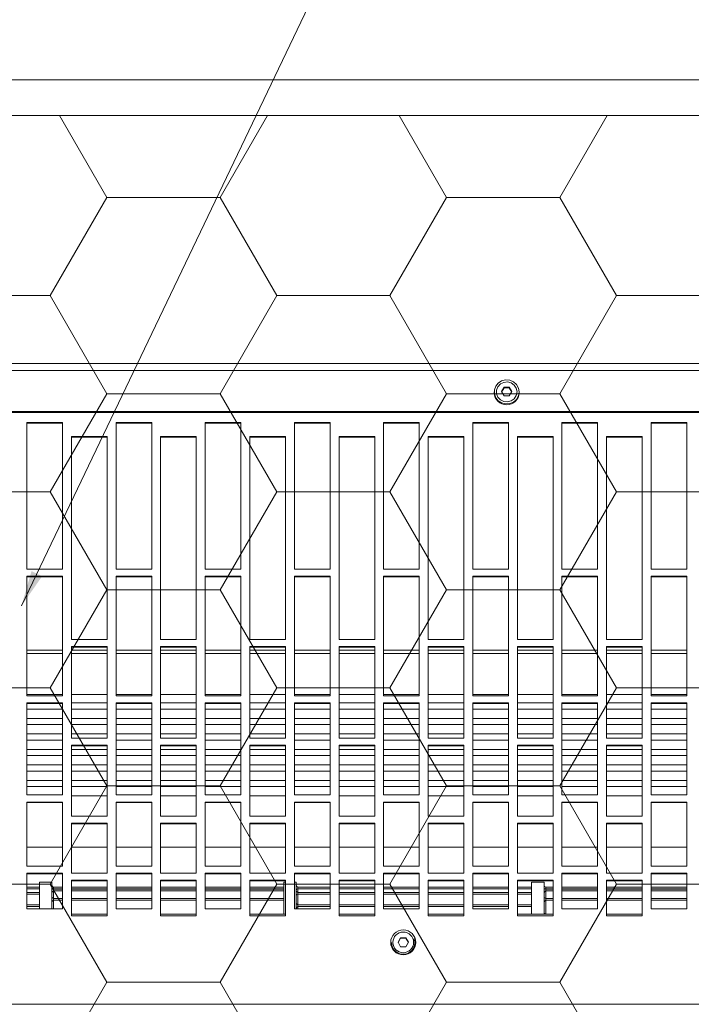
# Model space of a CAD drawing. Header units: millimetres. Extents: x 7483 to 13091, y 8111 to 13871.
# Tile 239 of 256: x 10569 to 10587, y 9269 to 9297. Entities that reach past the tile are written whole.
import ezdxf
from ezdxf import colors
from ezdxf.entities.mleader import LeaderData, LeaderLine
from ezdxf.math import Vec2, Vec3

# ---------------------------------------------------------------- set-up
doc = ezdxf.new("R2010")
doc.units = ezdxf.units.MM
doc.layers.add('_A_WYCIERACZKA', color=7, linetype='Continuous', lineweight=5, true_color=0xa5a5a5)
doc.layers.add('wymiary', color=7, linetype='Continuous', lineweight=5, true_color=0xb2b2b2)
doc.layers.add('_A_ŚLUSARKA WYPEŁNIENIE', color=7, linetype='Continuous', true_color=0x4c4a44)
doc.layers.add('IS-went-opis', color=188, linetype='Continuous', lineweight=20)
doc.styles.add('IS', font='simplex.shx', dxfattribs={"width": 0.7})

# ---------------------------------------------------------------- blocks, each defined once
blk = doc.blocks.new('fgdgdgdfg')
at = {"layer": '_A_ŚLUSARKA WYPEŁNIENIE', "lineweight": 9}
h = blk.add_hatch(dxfattribs=at)
h.set_pattern_fill('HONEY', color=0, angle=180)
h.set_pattern_definition([(180, (56132.2607, -3400.6895), (-4.7625, 2.74963064), [3.175, -6.35]), (60, (56132.2607, -3400.6895), (4.76249999, 2.74963066), [3.175, -6.35]), (120, (56132.2607, -3400.6895), (-1e-08, 5.49926131), [-6.35, 3.175])])
h.paths.add_polyline_path([(5818.229, 11642.933), (5818.229, 11484.933), (6001.229, 11484.933), (6001.229, 11642.933)])
at = {"layer": '_A_ŚLUSARKA WYPEŁNIENIE', "color": 0, "lineweight": 9}
for p, q in [((6002.229, 11643.933), (5817.229, 11643.933)), ((6001.229, 11642.933), (5818.229, 11642.933))]:
    blk.add_line(p, q, dxfattribs=at)
blk = doc.blocks.new('A$C68926FC6')
at = {"color": 7, "linetype": 'Continuous'}
for p, q in [((775.99, -189.28), (-756.01, -189.28)), ((-494.51, -206.59), (-494.51, -206.61)), ((-491.73, -205.39), (-492.45, -206.64)), ((-492.45, -206.59), (-491.73, -207.84)), ((-492.45, -206.64), (-491.73, -207.88)), ((-489.56, -206.64), (-490.28, -205.39)), ((-490.28, -207.84), (-489.56, -206.59)), ((-490.28, -207.88), (-489.56, -206.64)), ((-487.51, -206.61), (-487.51, -206.59)), ((-491.73, -207.88), (-491.73, -207.84)), ((-491.73, -207.84), (-490.28, -207.84)), ((-490.28, -207.88), (-490.28, -207.84)), ((-548.01, -214.02), (-558.01, -214.02)), ((-558.01, -214.02), (-558.01, -224.03)), ((-548.01, -214.5), (-558.01, -214.5)), ((-548.01, -224.03), (-548.01, -214.02)), ((-523.01, -214.02), (-533.01, -214.02)), ((-533.01, -214.02), (-533.01, -224.03)), ((-523.01, -214.5), (-533.01, -214.5)), ((-530.51, -223.5), (-530.51, -214.5)), ((-527.01, -223.5), (-527.01, -214.5)), ((-523.01, -224.03), (-523.01, -214.02)), ((-498.01, -214.02), (-508.01, -214.02)), ((-508.01, -214.02), (-508.01, -224.03)), ((-498.01, -214.5), (-508.01, -214.5)), ((-498.01, -224.03), (-498.01, -214.02)), ((-473.01, -214.02), (-483.01, -214.02)), ((-483.01, -214.02), (-483.01, -224.03)), ((-473.01, -214.5), (-483.01, -214.5)), ((-473.01, -224.03), (-473.01, -214.02)), ((-448.01, -214.02), (-458.01, -214.02)), ((-458.01, -214.02), (-458.01, -224.03)), ((-448.01, -214.5), (-458.01, -214.5)), ((-457.51, -223.5), (-457.51, -214.45)), ((-448.01, -224.03), (-448.01, -214.02)), ((-423.01, -214.02), (-433.01, -214.02)), ((-433.01, -214.02), (-433.01, -224.03)), ((-423.01, -214.5), (-433.01, -214.5)), ((-423.01, -224.03), (-423.01, -214.02)), ((-398.01, -214.02), (-408.01, -214.02)), ((-408.01, -214.02), (-408.01, -224.03)), ((-398.01, -214.5), (-408.01, -214.5)), ((-398.01, -224.03), (-398.01, -214.02)), ((-570.51, -216.03), (-570.51, -226.03)), ((-560.51, -216.03), (-570.51, -216.03)), ((-560.51, -226.03), (-560.51, -216.03)), ((-545.51, -216.03), (-545.51, -226.03)), ((-535.51, -216.03), (-545.51, -216.03)), ((-535.51, -226.03), (-535.51, -216.03)), ((-527.01, -217.17), (-523.01, -217.17)), ((-520.51, -216.03), (-520.51, -226.03)), ((-510.51, -216.03), (-520.51, -216.03)), ((-520.51, -217.17), (-510.51, -217.17)), ((-510.51, -226.03), (-510.51, -216.03)), ((-508.01, -217.17), (-498.01, -217.17)), ((-495.51, -216.03), (-495.51, -226.03)), ((-485.51, -216.03), (-495.51, -216.03)), ((-495.51, -217.17), (-485.51, -217.17)), ((-485.51, -226.03), (-485.51, -216.03)), ((-483.01, -217.17), (-473.01, -217.17)), ((-470.51, -216.03), (-470.51, -226.03)), ((-460.51, -216.03), (-470.51, -216.03)), ((-470.51, -217.17), (-461.51, -217.17)), ((-461.01, -223.5), (-461.01, -216.03)), ((-460.51, -226.03), (-460.51, -216.03)), ((-445.51, -216.03), (-445.51, -226.03)), ((-435.51, -216.03), (-445.51, -216.03)), ((-435.51, -226.03), (-435.51, -216.03)), ((-420.51, -216.03), (-420.51, -226.03)), ((-410.51, -216.03), (-420.51, -216.03)), ((-410.51, -226.03), (-410.51, -216.03)), ((-395.51, -216.03), (-395.51, -226.03)), ((-385.51, -216.03), (-395.51, -216.03)), ((-392.51, -223.5), (-392.51, -216.03)), ((-389.01, -223.5), (-389.01, -216.03)), ((-389.01, -217.17), (-385.51, -217.17)), ((-385.51, -226.03), (-385.51, -216.03)), ((-570.51, -218.94), (-560.51, -218.94)), ((-558.01, -218.94), (-548.01, -218.94)), ((-545.51, -218.94), (-535.51, -218.94)), ((-533.01, -218.94), (-531.01, -218.94)), ((-527.01, -220.62), (-523.01, -220.62)), ((-520.51, -220.62), (-510.51, -220.62)), ((-508.01, -220.62), (-498.01, -220.62)), ((-495.51, -220.62), (-485.51, -220.62)), ((-483.01, -220.62), (-473.01, -220.62)), ((-470.51, -220.62), (-461.51, -220.62)), ((-457.51, -218.94), (-448.01, -218.94)), ((-445.51, -218.94), (-435.51, -218.94)), ((-433.01, -218.94), (-423.01, -218.94)), ((-420.51, -218.94), (-410.51, -218.94)), ((-408.01, -218.94), (-398.01, -218.94)), ((-395.51, -218.94), (-393.01, -218.94)), ((-389.01, -220.62), (-385.51, -220.62)), ((-570.51, -221.52), (-560.51, -221.52)), ((-570.51, -222.11), (-560.51, -222.11)), ((-558.01, -221.52), (-548.01, -221.52)), ((-558.01, -222.11), (-548.01, -222.11)), ((-545.51, -221.52), (-535.51, -221.52)), ((-545.51, -222.11), (-535.51, -222.11)), ((-533.01, -221.52), (-531.01, -221.52)), ((-533.01, -222.11), (-531.01, -222.11)), ((-530.51, -223.5), (-527.01, -223.5)), ((-527.01, -222.1), (-523.01, -222.1)), ((-520.51, -222.1), (-510.51, -222.1)), ((-508.01, -222.1), (-498.01, -222.1)), ((-495.51, -222.1), (-485.51, -222.1)), ((-483.01, -222.1), (-473.01, -222.1)), ((-470.51, -222.1), (-461.51, -222.1)), ((-461.01, -223.5), (-460.51, -223.5)), ((-458.01, -223.5), (-457.51, -223.5)), ((-457.51, -221.52), (-448.01, -221.52)), ((-457.51, -222.11), (-448.01, -222.11)), ((-445.51, -221.52), (-435.51, -221.52)), ((-445.51, -222.11), (-435.51, -222.11)), ((-433.01, -221.52), (-423.01, -221.52)), ((-433.01, -222.11), (-423.01, -222.11)), ((-420.51, -221.52), (-410.51, -221.52)), ((-420.51, -222.11), (-410.51, -222.11)), ((-408.01, -221.52), (-398.01, -221.52)), ((-408.01, -222.11), (-398.01, -222.11)), ((-395.51, -221.52), (-393.01, -221.52)), ((-395.51, -222.11), (-393.01, -222.11)), ((-392.51, -223.5), (-389.01, -223.5)), ((-389.01, -222.1), (-385.51, -222.1)), ((-570.51, -225.88), (-560.51, -225.88)), ((-570.51, -226.03), (-560.51, -226.03)), ((-558.01, -223.88), (-548.01, -223.88)), ((-558.01, -224.03), (-548.01, -224.03)), ((-548.01, -226.03), (-558.01, -226.03)), ((-558.01, -226.03), (-558.01, -240)), ((-548.01, -240), (-548.01, -226.03)), ((-545.51, -225.88), (-535.51, -225.88)), ((-545.51, -226.03), (-535.51, -226.03)), ((-533.01, -223.88), (-523.01, -223.88)), ((-533.01, -224.03), (-523.01, -224.03)), ((-523.01, -226.03), (-533.01, -226.03)), ((-533.01, -226.03), (-533.01, -240)), ((-523.01, -240), (-523.01, -226.03)), ((-520.51, -225.88), (-510.51, -225.88)), ((-520.51, -226.03), (-510.51, -226.03)), ((-508.01, -223.88), (-498.01, -223.88)), ((-508.01, -224.03), (-498.01, -224.03)), ((-498.01, -226.03), (-508.01, -226.03)), ((-508.01, -226.03), (-508.01, -240)), ((-498.01, -240), (-498.01, -226.03)), ((-495.51, -225.88), (-485.51, -225.88)), ((-495.51, -226.03), (-485.51, -226.03)), ((-483.01, -223.88), (-473.01, -223.88)), ((-483.01, -224.03), (-473.01, -224.03)), ((-473.01, -226.03), (-483.01, -226.03)), ((-483.01, -226.03), (-483.01, -240)), ((-473.01, -240), (-473.01, -226.03)), ((-470.51, -225.88), (-460.51, -225.88)), ((-470.51, -226.03), (-460.51, -226.03)), ((-458.01, -223.88), (-448.01, -223.88)), ((-458.01, -224.03), (-448.01, -224.03)), ((-448.01, -226.03), (-458.01, -226.03)), ((-458.01, -226.03), (-458.01, -240)), ((-448.01, -240), (-448.01, -226.03)), ((-445.51, -225.88), (-435.51, -225.88)), ((-445.51, -226.03), (-435.51, -226.03)), ((-433.01, -223.88), (-423.01, -223.88)), ((-433.01, -224.03), (-423.01, -224.03)), ((-423.01, -226.03), (-433.01, -226.03)), ((-433.01, -226.03), (-433.01, -240)), ((-423.01, -240), (-423.01, -226.03)), ((-420.51, -225.88), (-410.51, -225.88)), ((-420.51, -226.03), (-410.51, -226.03)), ((-408.01, -223.88), (-398.01, -223.88)), ((-408.01, -224.03), (-398.01, -224.03)), ((-398.01, -226.03), (-408.01, -226.03)), ((-408.01, -226.03), (-408.01, -240)), ((-398.01, -240), (-398.01, -226.03)), ((-395.51, -225.88), (-385.51, -225.88)), ((-395.51, -226.03), (-385.51, -226.03)), ((-570.51, -228.03), (-570.51, -245.97)), ((-560.51, -228.03), (-570.51, -228.03)), ((-560.51, -245.97), (-560.51, -228.03)), ((-545.51, -228.03), (-545.51, -245.97)), ((-535.51, -228.03), (-545.51, -228.03)), ((-535.51, -245.97), (-535.51, -228.03)), ((-520.51, -228.03), (-520.51, -245.97)), ((-510.51, -228.03), (-520.51, -228.03)), ((-510.51, -245.97), (-510.51, -228.03)), ((-495.51, -228.03), (-495.51, -245.97)), ((-485.51, -228.03), (-495.51, -228.03)), ((-485.51, -245.97), (-485.51, -228.03)), ((-470.51, -228.03), (-470.51, -245.97)), ((-460.51, -228.03), (-470.51, -228.03)), ((-460.51, -245.97), (-460.51, -228.03)), ((-445.51, -228.03), (-445.51, -245.97)), ((-435.51, -228.03), (-445.51, -228.03)), ((-435.51, -245.97), (-435.51, -228.03)), ((-420.51, -228.03), (-420.51, -245.97)), ((-410.51, -228.03), (-420.51, -228.03)), ((-410.51, -245.97), (-410.51, -228.03)), ((-395.51, -228.03), (-395.51, -245.97)), ((-385.51, -228.03), (-395.51, -228.03)), ((-385.51, -245.97), (-385.51, -228.03)), ((-560.51, -233.31), (-570.51, -233.31)), ((-548.01, -233.31), (-558.01, -233.31)), ((-535.51, -233.31), (-545.51, -233.31)), ((-523.01, -233.31), (-533.01, -233.31)), ((-510.51, -233.31), (-520.51, -233.31)), ((-498.01, -233.31), (-508.01, -233.31)), ((-485.51, -233.31), (-495.51, -233.31)), ((-473.01, -233.31), (-483.01, -233.31)), ((-460.51, -233.31), (-470.51, -233.31)), ((-448.01, -233.31), (-458.01, -233.31)), ((-435.51, -233.31), (-445.51, -233.31)), ((-423.01, -233.31), (-433.01, -233.31)), ((-410.51, -233.31), (-420.51, -233.31)), ((-398.01, -233.31), (-408.01, -233.31)), ((-385.51, -233.31), (-395.51, -233.31)), ((-558.01, -239.85), (-548.01, -239.85)), ((-558.01, -240), (-548.01, -240)), ((-533.01, -239.85), (-523.01, -239.85)), ((-533.01, -240), (-523.01, -240)), ((-508.01, -239.85), (-498.01, -239.85)), ((-508.01, -240), (-498.01, -240)), ((-483.01, -239.85), (-473.01, -239.85)), ((-483.01, -240), (-473.01, -240)), ((-458.01, -239.85), (-448.01, -239.85)), ((-458.01, -240), (-448.01, -240)), ((-433.01, -239.85), (-423.01, -239.85)), ((-433.01, -240), (-423.01, -240)), ((-408.01, -239.85), (-398.01, -239.85)), ((-408.01, -240), (-398.01, -240)), ((-548.01, -241.99), (-558.01, -241.99)), ((-558.01, -241.99), (-558.01, -261.87)), ((-548.01, -261.87), (-548.01, -241.99)), ((-523.01, -241.99), (-533.01, -241.99)), ((-533.01, -241.99), (-533.01, -261.87)), ((-523.01, -261.87), (-523.01, -241.99)), ((-498.01, -241.99), (-508.01, -241.99)), ((-508.01, -241.99), (-508.01, -261.87)), ((-498.01, -261.87), (-498.01, -241.99)), ((-473.01, -241.99), (-483.01, -241.99)), ((-483.01, -241.99), (-483.01, -261.87)), ((-473.01, -261.87), (-473.01, -241.99)), ((-448.01, -241.99), (-458.01, -241.99)), ((-458.01, -241.99), (-458.01, -261.87)), ((-448.01, -261.87), (-448.01, -241.99)), ((-423.01, -241.99), (-433.01, -241.99)), ((-433.01, -241.99), (-433.01, -261.87)), ((-423.01, -261.87), (-423.01, -241.99)), ((-398.01, -241.99), (-408.01, -241.99)), ((-408.01, -241.99), (-408.01, -261.87)), ((-398.01, -261.87), (-398.01, -241.99)), ((-570.51, -245.82), (-560.51, -245.82)), ((-570.51, -245.97), (-560.51, -245.97)), ((-570.51, -247.96), (-570.51, -273.77)), ((-560.51, -247.96), (-570.51, -247.96)), ((-560.51, -273.77), (-560.51, -247.96)), ((-548.01, -247.67), (-558.01, -247.67)), ((-545.51, -245.82), (-535.51, -245.82)), ((-545.51, -245.97), (-535.51, -245.97)), ((-545.51, -247.96), (-545.51, -273.77)), ((-535.51, -247.96), (-545.51, -247.96)), ((-535.51, -273.77), (-535.51, -247.96)), ((-523.01, -247.67), (-533.01, -247.67)), ((-520.51, -245.82), (-510.51, -245.82)), ((-520.51, -245.97), (-510.51, -245.97)), ((-520.51, -247.96), (-520.51, -273.77)), ((-510.51, -247.96), (-520.51, -247.96)), ((-510.51, -273.77), (-510.51, -247.96)), ((-498.01, -247.67), (-508.01, -247.67)), ((-495.51, -245.82), (-485.51, -245.82)), ((-495.51, -245.97), (-485.51, -245.97)), ((-495.51, -247.96), (-495.51, -273.77)), ((-485.51, -247.96), (-495.51, -247.96)), ((-485.51, -273.77), (-485.51, -247.96)), ((-473.01, -247.67), (-483.01, -247.67)), ((-470.51, -245.82), (-460.51, -245.82)), ((-470.51, -245.97), (-460.51, -245.97)), ((-470.51, -247.96), (-470.51, -273.77)), ((-460.51, -247.96), (-470.51, -247.96)), ((-460.51, -273.77), (-460.51, -247.96)), ((-448.01, -247.67), (-458.01, -247.67)), ((-445.51, -245.82), (-435.51, -245.82)), ((-445.51, -245.97), (-435.51, -245.97)), ((-445.51, -247.96), (-445.51, -273.77)), ((-435.51, -247.96), (-445.51, -247.96)), ((-435.51, -273.77), (-435.51, -247.96)), ((-423.01, -247.67), (-433.01, -247.67)), ((-420.51, -245.82), (-410.51, -245.82)), ((-420.51, -245.97), (-410.51, -245.97)), ((-420.51, -247.96), (-420.51, -273.77)), ((-410.51, -247.96), (-420.51, -247.96)), ((-410.51, -273.77), (-410.51, -247.96)), ((-398.01, -247.67), (-408.01, -247.67)), ((-395.51, -245.82), (-385.51, -245.82)), ((-395.51, -245.97), (-385.51, -245.97)), ((-395.51, -247.96), (-395.51, -273.77)), ((-385.51, -247.96), (-395.51, -247.96)), ((-385.51, -273.77), (-385.51, -247.96)), ((-560.51, -250.28), (-570.51, -250.28)), ((-548.01, -250.28), (-558.01, -250.28)), ((-535.51, -250.28), (-545.51, -250.28)), ((-523.01, -250.28), (-533.01, -250.28)), ((-510.51, -250.28), (-520.51, -250.28)), ((-498.01, -250.28), (-508.01, -250.28)), ((-485.51, -250.28), (-495.51, -250.28)), ((-473.01, -250.28), (-483.01, -250.28)), ((-460.51, -250.28), (-470.51, -250.28)), ((-448.01, -250.28), (-458.01, -250.28)), ((-435.51, -250.28), (-445.51, -250.28)), ((-423.01, -250.28), (-433.01, -250.28)), ((-410.51, -250.28), (-420.51, -250.28)), ((-398.01, -250.28), (-408.01, -250.28)), ((-385.51, -250.28), (-395.51, -250.28)), ((-570.51, -252.02), (-560.51, -252.02)), ((-558.01, -252.02), (-548.01, -252.02)), ((-545.51, -252.02), (-535.51, -252.02)), ((-533.01, -252.02), (-523.01, -252.02)), ((-520.51, -252.02), (-510.51, -252.02)), ((-508.01, -252.02), (-498.01, -252.02)), ((-495.51, -252.02), (-485.51, -252.02)), ((-483.01, -252.02), (-473.01, -252.02)), ((-470.51, -252.02), (-460.51, -252.02)), ((-458.01, -252.02), (-448.01, -252.02)), ((-445.51, -252.02), (-435.51, -252.02)), ((-433.01, -252.02), (-423.01, -252.02)), ((-420.51, -252.02), (-410.51, -252.02)), ((-408.01, -252.02), (-398.01, -252.02)), ((-395.51, -252.02), (-385.51, -252.02)), ((-560.51, -254.63), (-570.51, -254.63)), ((-570.51, -256.37), (-560.51, -256.37)), ((-548.01, -254.63), (-558.01, -254.63)), ((-558.01, -256.37), (-548.01, -256.37)), ((-535.51, -254.63), (-545.51, -254.63)), ((-545.51, -256.37), (-535.51, -256.37)), ((-523.01, -254.63), (-533.01, -254.63)), ((-533.01, -256.37), (-523.01, -256.37)), ((-510.51, -254.63), (-520.51, -254.63)), ((-520.51, -256.37), (-510.51, -256.37)), ((-498.01, -254.63), (-508.01, -254.63)), ((-508.01, -256.37), (-498.01, -256.37)), ((-485.51, -254.63), (-495.51, -254.63)), ((-495.51, -256.37), (-485.51, -256.37)), ((-473.01, -254.63), (-483.01, -254.63)), ((-483.01, -256.37), (-473.01, -256.37)), ((-460.51, -254.63), (-470.51, -254.63)), ((-470.51, -256.37), (-460.51, -256.37)), ((-448.01, -254.63), (-458.01, -254.63)), ((-458.01, -256.37), (-448.01, -256.37)), ((-435.51, -254.63), (-445.51, -254.63)), ((-445.51, -256.37), (-435.51, -256.37)), ((-423.01, -254.63), (-433.01, -254.63)), ((-433.01, -256.37), (-423.01, -256.37)), ((-410.51, -254.63), (-420.51, -254.63)), ((-420.51, -256.37), (-410.51, -256.37)), ((-398.01, -254.63), (-408.01, -254.63)), ((-408.01, -256.37), (-398.01, -256.37)), ((-385.51, -254.63), (-395.51, -254.63)), ((-395.51, -256.37), (-385.51, -256.37)), ((-560.51, -258.99), (-570.51, -258.99)), ((-548.01, -258.99), (-558.01, -258.99)), ((-535.51, -258.99), (-545.51, -258.99)), ((-523.01, -258.99), (-533.01, -258.99)), ((-510.51, -258.99), (-520.51, -258.99)), ((-498.01, -258.99), (-508.01, -258.99)), ((-485.51, -258.99), (-495.51, -258.99)), ((-473.01, -258.99), (-483.01, -258.99)), ((-460.51, -258.99), (-470.51, -258.99)), ((-448.01, -258.99), (-458.01, -258.99)), ((-435.51, -258.99), (-445.51, -258.99)), ((-423.01, -258.99), (-433.01, -258.99)), ((-410.51, -258.99), (-420.51, -258.99)), ((-398.01, -258.99), (-408.01, -258.99)), ((-385.51, -258.99), (-395.51, -258.99)), ((-570.51, -260.73), (-560.51, -260.73)), ((-558.01, -260.73), (-548.01, -260.73)), ((-558.01, -261.73), (-548.01, -261.73)), ((-558.01, -261.87), (-548.01, -261.87)), ((-545.51, -260.73), (-535.51, -260.73)), ((-533.01, -260.73), (-523.01, -260.73)), ((-533.01, -261.73), (-523.01, -261.73)), ((-533.01, -261.87), (-523.01, -261.87)), ((-520.51, -260.73), (-510.51, -260.73)), ((-508.01, -260.73), (-498.01, -260.73)), ((-508.01, -261.73), (-498.01, -261.73)), ((-508.01, -261.87), (-498.01, -261.87)), ((-495.51, -260.73), (-485.51, -260.73)), ((-483.01, -260.73), (-473.01, -260.73)), ((-483.01, -261.73), (-473.01, -261.73)), ((-483.01, -261.87), (-473.01, -261.87)), ((-470.51, -260.73), (-460.51, -260.73)), ((-458.01, -260.73), (-448.01, -260.73)), ((-458.01, -261.73), (-448.01, -261.73)), ((-458.01, -261.87), (-448.01, -261.87)), ((-445.51, -260.73), (-435.51, -260.73)), ((-433.01, -260.73), (-423.01, -260.73)), ((-433.01, -261.73), (-423.01, -261.73)), ((-433.01, -261.87), (-423.01, -261.87)), ((-420.51, -260.73), (-410.51, -260.73)), ((-408.01, -260.73), (-398.01, -260.73)), ((-408.01, -261.73), (-398.01, -261.73)), ((-408.01, -261.87), (-398.01, -261.87)), ((-395.51, -260.73), (-385.51, -260.73)), ((-560.51, -263.34), (-570.51, -263.34)), ((-548.01, -263.86), (-558.01, -263.86)), ((-558.01, -263.86), (-558.01, -289.58)), ((-548.01, -289.58), (-548.01, -263.86)), ((-535.51, -263.34), (-545.51, -263.34)), ((-523.01, -263.86), (-533.01, -263.86)), ((-533.01, -263.86), (-533.01, -289.58)), ((-523.01, -289.58), (-523.01, -263.86)), ((-510.51, -263.34), (-520.51, -263.34)), ((-498.01, -263.86), (-508.01, -263.86)), ((-508.01, -263.86), (-508.01, -289.58)), ((-498.01, -289.58), (-498.01, -263.86)), ((-485.51, -263.34), (-495.51, -263.34)), ((-473.01, -263.86), (-483.01, -263.86)), ((-483.01, -263.86), (-483.01, -289.58)), ((-473.01, -289.58), (-473.01, -263.86)), ((-460.51, -263.34), (-470.51, -263.34)), ((-448.01, -263.86), (-458.01, -263.86)), ((-458.01, -263.86), (-458.01, -289.58)), ((-448.01, -289.58), (-448.01, -263.86)), ((-435.51, -263.34), (-445.51, -263.34)), ((-423.01, -263.86), (-433.01, -263.86)), ((-433.01, -263.86), (-433.01, -289.58)), ((-423.01, -289.58), (-423.01, -263.86)), ((-410.51, -263.34), (-420.51, -263.34)), ((-398.01, -263.86), (-408.01, -263.86)), ((-408.01, -263.86), (-408.01, -289.58)), ((-398.01, -289.58), (-398.01, -263.86)), ((-385.51, -263.34), (-395.51, -263.34)), ((-570.51, -265.08), (-560.51, -265.08)), ((-560.51, -267.69), (-570.51, -267.69)), ((-558.01, -265.08), (-548.01, -265.08)), ((-548.01, -267.69), (-558.01, -267.69)), ((-545.51, -265.08), (-535.51, -265.08)), ((-535.51, -267.69), (-545.51, -267.69)), ((-533.01, -265.08), (-523.01, -265.08)), ((-523.01, -267.69), (-533.01, -267.69)), ((-520.51, -265.08), (-510.51, -265.08)), ((-510.51, -267.69), (-520.51, -267.69)), ((-508.01, -265.08), (-498.01, -265.08)), ((-498.01, -267.69), (-508.01, -267.69)), ((-495.51, -265.08), (-485.51, -265.08)), ((-485.51, -267.69), (-495.51, -267.69)), ((-483.01, -265.08), (-473.01, -265.08)), ((-473.01, -267.69), (-483.01, -267.69)), ((-470.51, -265.08), (-460.51, -265.08)), ((-460.51, -267.69), (-470.51, -267.69)), ((-458.01, -265.08), (-448.01, -265.08)), ((-448.01, -267.69), (-458.01, -267.69)), ((-445.51, -265.08), (-435.51, -265.08)), ((-435.51, -267.69), (-445.51, -267.69)), ((-433.01, -265.08), (-423.01, -265.08)), ((-423.01, -267.69), (-433.01, -267.69)), ((-420.51, -265.08), (-410.51, -265.08)), ((-410.51, -267.69), (-420.51, -267.69)), ((-408.01, -265.08), (-398.01, -265.08)), ((-398.01, -267.69), (-408.01, -267.69)), ((-395.51, -265.08), (-385.51, -265.08)), ((-385.51, -267.69), (-395.51, -267.69)), ((-570.51, -269.43), (-560.51, -269.43)), ((-558.01, -269.43), (-548.01, -269.43)), ((-545.51, -269.43), (-535.51, -269.43)), ((-533.01, -269.43), (-523.01, -269.43)), ((-520.51, -269.43), (-510.51, -269.43)), ((-508.01, -269.43), (-498.01, -269.43)), ((-495.51, -269.43), (-485.51, -269.43)), ((-483.01, -269.43), (-473.01, -269.43)), ((-470.51, -269.43), (-460.51, -269.43)), ((-458.01, -269.43), (-448.01, -269.43)), ((-445.51, -269.43), (-435.51, -269.43)), ((-433.01, -269.43), (-423.01, -269.43)), ((-420.51, -269.43), (-410.51, -269.43)), ((-408.01, -269.43), (-398.01, -269.43)), ((-395.51, -269.43), (-385.51, -269.43)), ((-560.51, -272.04), (-570.51, -272.04)), ((-548.01, -272.04), (-558.01, -272.04)), ((-535.51, -272.04), (-545.51, -272.04)), ((-523.01, -272.04), (-533.01, -272.04)), ((-510.51, -272.04), (-520.51, -272.04)), ((-498.01, -272.04), (-508.01, -272.04)), ((-485.51, -272.04), (-495.51, -272.04)), ((-473.01, -272.04), (-483.01, -272.04)), ((-460.51, -272.04), (-470.51, -272.04)), ((-448.01, -272.04), (-458.01, -272.04)), ((-435.51, -272.04), (-445.51, -272.04)), ((-423.01, -272.04), (-433.01, -272.04)), ((-410.51, -272.04), (-420.51, -272.04)), ((-398.01, -272.04), (-408.01, -272.04)), ((-385.51, -272.04), (-395.51, -272.04)), ((-570.51, -273.62), (-560.51, -273.62)), ((-570.51, -273.77), (-560.51, -273.77)), ((-570.51, -275.75), (-570.51, -309.28)), ((-560.51, -275.75), (-570.51, -275.75)), ((-560.51, -309.28), (-560.51, -275.75)), ((-558.01, -273.79), (-548.01, -273.79)), ((-545.51, -273.62), (-535.51, -273.62)), ((-545.51, -273.77), (-535.51, -273.77)), ((-545.51, -275.75), (-545.51, -309.28)), ((-535.51, -275.75), (-545.51, -275.75)), ((-535.51, -309.28), (-535.51, -275.75)), ((-533.01, -273.79), (-523.01, -273.79)), ((-520.51, -273.62), (-510.51, -273.62)), ((-520.51, -273.77), (-510.51, -273.77)), ((-520.51, -275.75), (-520.51, -309.28)), ((-510.51, -275.75), (-520.51, -275.75)), ((-510.51, -309.28), (-510.51, -275.75)), ((-508.01, -273.79), (-498.01, -273.79)), ((-495.51, -273.62), (-485.51, -273.62)), ((-495.51, -273.77), (-485.51, -273.77)), ((-495.51, -275.75), (-495.51, -309.28)), ((-485.51, -275.75), (-495.51, -275.75)), ((-485.51, -309.28), (-485.51, -275.75)), ((-483.01, -273.79), (-473.01, -273.79)), ((-470.51, -273.62), (-460.51, -273.62)), ((-470.51, -273.77), (-460.51, -273.77)), ((-470.51, -275.75), (-470.51, -309.28)), ((-460.51, -275.75), (-470.51, -275.75)), ((-460.51, -309.28), (-460.51, -275.75)), ((-458.01, -273.79), (-448.01, -273.79)), ((-445.51, -273.62), (-435.51, -273.62)), ((-445.51, -273.77), (-435.51, -273.77)), ((-445.51, -275.75), (-445.51, -309.28)), ((-435.51, -275.75), (-445.51, -275.75)), ((-435.51, -309.28), (-435.51, -275.75)), ((-433.01, -273.79), (-423.01, -273.79)), ((-420.51, -273.62), (-410.51, -273.62)), ((-420.51, -273.77), (-410.51, -273.77)), ((-420.51, -275.75), (-420.51, -309.28)), ((-410.51, -275.75), (-420.51, -275.75)), ((-410.51, -309.28), (-410.51, -275.75)), ((-408.01, -273.79), (-398.01, -273.79)), ((-395.51, -273.62), (-385.51, -273.62)), ((-395.51, -273.77), (-385.51, -273.77)), ((-395.51, -275.75), (-395.51, -309.28)), ((-385.51, -275.75), (-395.51, -275.75)), ((-385.51, -309.28), (-385.51, -275.75)), ((-560.51, -276.11), (-570.51, -276.11)), ((-548.01, -276.11), (-558.01, -276.11)), ((-535.51, -276.11), (-545.51, -276.11)), ((-523.01, -276.11), (-533.01, -276.11)), ((-510.51, -276.11), (-520.51, -276.11)), ((-498.01, -276.11), (-508.01, -276.11)), ((-485.51, -276.11), (-495.51, -276.11)), ((-473.01, -276.11), (-483.01, -276.11)), ((-460.51, -276.11), (-470.51, -276.11)), ((-448.01, -276.11), (-458.01, -276.11)), ((-435.51, -276.11), (-445.51, -276.11)), ((-423.01, -276.11), (-433.01, -276.11)), ((-410.51, -276.11), (-420.51, -276.11)), ((-398.01, -276.11), (-408.01, -276.11)), ((-385.51, -276.11), (-395.51, -276.11)), ((-558.01, -289.43), (-548.01, -289.43)), ((-558.01, -289.58), (-548.01, -289.58)), ((-533.01, -289.43), (-523.01, -289.43)), ((-533.01, -289.58), (-523.01, -289.58)), ((-508.01, -289.43), (-498.01, -289.43)), ((-508.01, -289.58), (-498.01, -289.58)), ((-483.01, -289.43), (-473.01, -289.43)), ((-483.01, -289.58), (-473.01, -289.58)), ((-458.01, -289.43), (-448.01, -289.43)), ((-458.01, -289.58), (-448.01, -289.58)), ((-433.01, -289.43), (-423.01, -289.43)), ((-433.01, -289.58), (-423.01, -289.58)), ((-408.01, -289.43), (-398.01, -289.43)), ((-408.01, -289.58), (-398.01, -289.58)), ((-558.01, -291.55), (-558.01, -348.45)), ((-548.01, -291.55), (-558.01, -291.55)), ((-548.01, -348.45), (-548.01, -291.55)), ((-533.01, -291.55), (-533.01, -348.45)), ((-523.01, -291.55), (-533.01, -291.55)), ((-523.01, -348.45), (-523.01, -291.55)), ((-508.01, -291.55), (-508.01, -348.45)), ((-498.01, -291.55), (-508.01, -291.55)), ((-498.01, -348.45), (-498.01, -291.55)), ((-483.01, -291.55), (-483.01, -348.45)), ((-473.01, -291.55), (-483.01, -291.55)), ((-473.01, -348.45), (-473.01, -291.55)), ((-458.01, -291.55), (-458.01, -348.45)), ((-448.01, -291.55), (-458.01, -291.55)), ((-448.01, -348.45), (-448.01, -291.55)), ((-433.01, -291.55), (-433.01, -348.45)), ((-423.01, -291.55), (-433.01, -291.55)), ((-423.01, -348.45), (-423.01, -291.55)), ((-408.01, -291.55), (-408.01, -348.45)), ((-398.01, -291.55), (-408.01, -291.55)), ((-398.01, -348.45), (-398.01, -291.55)), ((-570.51, -309.13), (-560.51, -309.13)), ((-545.51, -309.13), (-535.51, -309.13)), ((-520.51, -309.13), (-510.51, -309.13)), ((-495.51, -309.13), (-485.51, -309.13)), ((-470.51, -309.13), (-460.51, -309.13)), ((-445.51, -309.13), (-435.51, -309.13)), ((-420.51, -309.13), (-410.51, -309.13)), ((-395.51, -309.13), (-385.51, -309.13)), ((-570.51, -309.28), (-560.51, -309.28)), ((-570.51, -311.24), (-570.51, -352.35)), ((-560.51, -311.24), (-570.51, -311.24)), ((-560.51, -352.35), (-560.51, -311.24)), ((-545.51, -309.28), (-535.51, -309.28)), ((-545.51, -311.24), (-545.51, -352.35)), ((-535.51, -311.24), (-545.51, -311.24)), ((-535.51, -352.35), (-535.51, -311.24)), ((-520.51, -309.28), (-510.51, -309.28)), ((-520.51, -311.24), (-520.51, -352.35)), ((-510.51, -311.24), (-520.51, -311.24)), ((-510.51, -352.35), (-510.51, -311.24)), ((-495.51, -309.28), (-485.51, -309.28)), ((-495.51, -311.24), (-495.51, -352.35)), ((-485.51, -311.24), (-495.51, -311.24)), ((-485.51, -352.35), (-485.51, -311.24)), ((-470.51, -309.28), (-460.51, -309.28)), ((-470.51, -311.24), (-470.51, -352.35)), ((-460.51, -311.24), (-470.51, -311.24)), ((-460.51, -352.35), (-460.51, -311.24)), ((-445.51, -309.28), (-435.51, -309.28)), ((-445.51, -311.24), (-445.51, -352.35)), ((-435.51, -311.24), (-445.51, -311.24)), ((-435.51, -352.35), (-435.51, -311.24)), ((-420.51, -309.28), (-410.51, -309.28)), ((-420.51, -311.24), (-420.51, -352.35)), ((-410.51, -311.24), (-420.51, -311.24)), ((-410.51, -352.35), (-410.51, -311.24)), ((-395.51, -309.28), (-385.51, -309.28)), ((-395.51, -311.24), (-395.51, -352.35)), ((-385.51, -311.24), (-395.51, -311.24)), ((-385.51, -352.35), (-385.51, -311.24)), ((-558.01, -348.3), (-548.01, -348.3)), ((-558.01, -348.45), (-548.01, -348.45)), ((-533.01, -348.3), (-523.01, -348.3)), ((-533.01, -348.45), (-523.01, -348.45)), ((-508.01, -348.3), (-498.01, -348.3)), ((-508.01, -348.45), (-498.01, -348.45)), ((-483.01, -348.3), (-473.01, -348.3)), ((-483.01, -348.45), (-473.01, -348.45)), ((-458.01, -348.3), (-448.01, -348.3)), ((-458.01, -348.45), (-448.01, -348.45)), ((-433.01, -348.3), (-423.01, -348.3)), ((-433.01, -348.45), (-423.01, -348.45)), ((-408.01, -348.3), (-398.01, -348.3)), ((-408.01, -348.45), (-398.01, -348.45)), ((-570.51, -352.2), (-560.51, -352.2)), ((-570.51, -352.35), (-560.51, -352.35)), ((-545.51, -352.2), (-535.51, -352.2)), ((-545.51, -352.35), (-535.51, -352.35)), ((-520.51, -352.2), (-510.51, -352.2)), ((-520.51, -352.35), (-510.51, -352.35)), ((-495.51, -352.2), (-485.51, -352.2)), ((-495.51, -352.35), (-485.51, -352.35)), ((-470.51, -352.2), (-460.51, -352.2)), ((-470.51, -352.35), (-460.51, -352.35)), ((-445.51, -352.2), (-435.51, -352.2)), ((-445.51, -352.35), (-435.51, -352.35)), ((-420.51, -352.2), (-410.51, -352.2)), ((-420.51, -352.35), (-410.51, -352.35)), ((-395.51, -352.2), (-385.51, -352.2)), ((-395.51, -352.35), (-385.51, -352.35)), ((-756.01, -355.2), (775.99, -355.2)), ((-756.01, -355.44), (775.99, -355.44)), ((-523.51, -360.76), (-523.51, -360.95)), ((-520.73, -359.89), (-521.45, -361.1)), ((-521.45, -360.87), (-520.73, -362.08)), ((-521.45, -361.1), (-520.73, -362.3)), ((-518.56, -361.1), (-519.29, -359.89)), ((-519.29, -362.08), (-518.56, -360.87)), ((-519.29, -362.3), (-518.56, -361.1)), ((-516.51, -360.95), (-516.51, -360.76)), ((-520.73, -362.3), (-520.73, -362.08)), ((-520.73, -362.08), (-519.29, -362.08)), ((-519.29, -362.3), (-519.29, -362.08)), ((-756.01, -367), (775.99, -367)), ((-644.73, -368.9), (775.99, -368.9))]:
    blk.add_line(p, q, dxfattribs=at)
at = {"color": 8, "linetype": 'Continuous'}
for p, q in [((-531.01, -218.45), (-531.01, -214.45)), ((-527.01, -216.67), (-523.01, -216.67)), ((-520.51, -216.67), (-510.51, -216.67)), ((-508.01, -216.67), (-498.01, -216.67)), ((-495.51, -216.67), (-485.51, -216.67)), ((-483.01, -216.67), (-473.01, -216.67)), ((-470.51, -216.67), (-461.51, -216.67)), ((-461.51, -216.67), (-461.51, -216.03)), ((-461.51, -217.17), (-461.51, -216.67)), ((-461.51, -220.13), (-461.51, -217.17)), ((-393.01, -218.45), (-393.01, -216.03)), ((-389.01, -216.67), (-385.51, -216.67)), ((-570.51, -218.45), (-560.51, -218.45)), ((-558.01, -218.45), (-548.01, -218.45)), ((-545.51, -218.45), (-535.51, -218.45)), ((-533.01, -218.45), (-531.01, -218.45)), ((-531.01, -218.94), (-531.01, -218.45)), ((-531.01, -221.05), (-531.01, -218.94)), ((-527.01, -220.13), (-523.01, -220.13)), ((-520.51, -220.13), (-510.51, -220.13)), ((-508.01, -220.13), (-498.01, -220.13)), ((-495.51, -220.13), (-485.51, -220.13)), ((-483.01, -220.13), (-473.01, -220.13)), ((-470.51, -220.13), (-461.51, -220.13)), ((-461.51, -220.62), (-461.51, -220.13)), ((-461.51, -221.63), (-461.51, -220.62)), ((-457.51, -218.45), (-448.01, -218.45)), ((-445.51, -218.45), (-435.51, -218.45)), ((-433.01, -218.45), (-423.01, -218.45)), ((-420.51, -218.45), (-410.51, -218.45)), ((-408.01, -218.45), (-398.01, -218.45)), ((-395.51, -218.45), (-393.01, -218.45)), ((-393.01, -218.94), (-393.01, -218.45)), ((-393.01, -221.05), (-393.01, -218.94)), ((-389.01, -220.13), (-385.51, -220.13)), ((-570.51, -221.05), (-560.51, -221.05)), ((-570.51, -221.65), (-560.51, -221.65)), ((-558.01, -221.05), (-548.01, -221.05)), ((-558.01, -221.65), (-548.01, -221.65)), ((-545.51, -221.05), (-535.51, -221.05)), ((-545.51, -221.65), (-535.51, -221.65)), ((-533.01, -221.05), (-531.01, -221.05)), ((-533.01, -221.65), (-531.01, -221.65)), ((-531.01, -221.52), (-531.01, -221.05)), ((-531.01, -221.65), (-531.01, -221.52)), ((-531.01, -222.11), (-531.01, -221.65)), ((-527.01, -221.63), (-523.01, -221.63)), ((-520.51, -221.63), (-510.51, -221.63)), ((-508.01, -221.63), (-498.01, -221.63)), ((-495.51, -221.63), (-485.51, -221.63)), ((-483.01, -221.63), (-473.01, -221.63)), ((-470.51, -221.63), (-461.51, -221.63)), ((-461.51, -222.1), (-461.51, -221.63)), ((-457.51, -221.05), (-448.01, -221.05)), ((-457.51, -221.65), (-448.01, -221.65)), ((-445.51, -221.05), (-435.51, -221.05)), ((-445.51, -221.65), (-435.51, -221.65)), ((-433.01, -221.05), (-423.01, -221.05)), ((-433.01, -221.65), (-423.01, -221.65)), ((-420.51, -221.05), (-410.51, -221.05)), ((-420.51, -221.65), (-410.51, -221.65)), ((-408.01, -221.05), (-398.01, -221.05)), ((-408.01, -221.65), (-398.01, -221.65)), ((-395.51, -221.05), (-393.01, -221.05)), ((-395.51, -221.65), (-393.01, -221.65)), ((-393.01, -221.52), (-393.01, -221.05)), ((-393.01, -221.65), (-393.01, -221.52)), ((-393.01, -222.11), (-393.01, -221.65)), ((-389.01, -221.63), (-385.51, -221.63)), ((-570.51, -287.65), (-560.51, -287.65)), ((-570.51, -288.59), (-560.51, -288.59)), ((-558.01, -287.65), (-548.01, -287.65)), ((-558.01, -288.59), (-548.01, -288.59)), ((-545.51, -287.65), (-535.51, -287.65)), ((-545.51, -288.59), (-535.51, -288.59)), ((-533.01, -287.65), (-523.01, -287.65)), ((-533.01, -288.59), (-523.01, -288.59)), ((-520.51, -287.65), (-510.51, -287.65)), ((-520.51, -288.59), (-510.51, -288.59)), ((-508.01, -287.65), (-498.01, -287.65)), ((-508.01, -288.59), (-498.01, -288.59)), ((-495.51, -287.65), (-485.51, -287.65)), ((-495.51, -288.59), (-485.51, -288.59)), ((-483.01, -287.65), (-473.01, -287.65)), ((-483.01, -288.59), (-473.01, -288.59)), ((-470.51, -287.65), (-460.51, -287.65)), ((-470.51, -288.59), (-460.51, -288.59)), ((-458.01, -287.65), (-448.01, -287.65)), ((-458.01, -288.59), (-448.01, -288.59)), ((-445.51, -287.65), (-435.51, -287.65)), ((-445.51, -288.59), (-435.51, -288.59)), ((-433.01, -287.65), (-423.01, -287.65)), ((-433.01, -288.59), (-423.01, -288.59)), ((-420.51, -287.65), (-410.51, -287.65)), ((-420.51, -288.59), (-410.51, -288.59)), ((-408.01, -287.65), (-398.01, -287.65)), ((-408.01, -288.59), (-398.01, -288.59)), ((-395.51, -287.65), (-385.51, -287.65)), ((-395.51, -288.59), (-385.51, -288.59))]:
    blk.add_line(p, q, dxfattribs=at)
at = {"color": 7, "linetype": 'Continuous'}
for points in [[(-523.51, -360.95), (-523.32, -362.05), (-522.77, -363.03), (-521.92, -363.78), (-520.87, -364.23), (-519.72, -364.32), (-518.6, -364.04), (-517.64, -363.44), (-516.93, -362.56), (-516.56, -361.5), (-516.56, -360.39), (-516.93, -359.34), (-517.64, -358.46), (-518.6, -357.85), (-519.72, -357.58), (-520.87, -357.67), (-521.92, -358.12), (-522.77, -358.87), (-523.32, -359.85), (-523.51, -360.95)], [(-522.91, -360.95), (-522.71, -361.96), (-522.15, -362.84), (-521.3, -363.46), (-520.27, -363.74), (-519.21, -363.64), (-518.26, -363.18), (-517.54, -362.42), (-517.16, -361.46), (-517.16, -360.43), (-517.54, -359.47), (-518.26, -358.71), (-519.21, -358.25), (-520.27, -358.16), (-521.3, -358.44), (-522.15, -359.06), (-522.71, -359.94), (-522.91, -360.95)]]:
    blk.add_lwpolyline(points, dxfattribs=at)
for radius in [3.5, 2.9]:
    blk.add_circle((-491.01, -206.61), radius, dxfattribs=at)
for centre, radius, start, end in [((-531.01, -214.95), 0.5, 0, 64.3964), ((-531, -217.96), 0.492, 269.1112, 359.0894), ((-461.5, -216.18), 0.496, 269.5696, 359.5573), ((-461.51, -217.67), 0.5, 0, 90), ((-393, -217.96), 0.492, 269.1044, 359.0893), ((-531.01, -219.44), 0.5, 0, 90), ((-530.99, -220.57), 0.48, 267.5234, 357.293), ((-461.49, -219.65), 0.486, 268.3294, 358.2171), ((-461.51, -221.12), 0.5, 0, 90), ((-393.01, -219.44), 0.5, 0, 90), ((-392.99, -220.57), 0.48, 267.5168, 357.2928), ((-531.01, -222.02), 0.5, 0, 90), ((-531.01, -222.61), 0.5, 0, 90), ((-461.48, -221.16), 0.471, 266.3305, 355.7797), ((-461.51, -222.6), 0.5, 0, 90), ((-393.01, -222.02), 0.5, 0, 90), ((-393.01, -222.61), 0.5, 0, 90), ((-520.01, -360.82), 3.5, 1.3321, 178.6679)]:
    blk.add_arc(centre, radius, start, end, dxfattribs=at)
at = {"color": 8, "linetype": 'Continuous'}
for centre, radius, start, end in [((-531.01, -214.95), 0.5, 359.9991, 63.0464), ((-531, -221.08), 0.577, 269.7493, 296.0523), ((-393, -221.08), 0.577, 269.7435, 296.0523)]:
    blk.add_arc(centre, radius, start, end, dxfattribs=at)
at = {"color": 7, "linetype": 'Continuous'}
blk.add_open_spline([(-487.76, -206.54), (-487.8, -206.11), (-487.89, -205.26), (-488.66, -204.19), (-489.72, -203.44), (-491.01, -203.22), (-492.29, -203.44), (-493.36, -204.19), (-494.1, -205.25), (-494.35, -206.52), (-494.14, -207.33), (-494.03, -207.71)], degree=3, knots=[0, 0, 0, 0, 0.11158, 0.223589, 0.335248, 0.447179, 0.558864, 0.670775, 0.782574, 0.894553, 1, 1, 1, 1], dxfattribs=at)
for points in [[(-490.28, -205.39), (-490.53, -205.39), (-491.01, -205.39), (-491.49, -205.39), (-491.73, -205.39)], [(-491.73, -207.88), (-491.49, -207.88), (-491.01, -207.89), (-490.53, -207.88), (-490.28, -207.88)], [(-519.29, -359.89), (-519.53, -359.89), (-520.01, -359.91), (-520.49, -359.89), (-520.73, -359.89)], [(-520.73, -362.3), (-520.49, -362.31), (-520.01, -362.32), (-519.53, -362.31), (-519.29, -362.3)]]:
    blk.add_open_spline(points, degree=3, dxfattribs=at)
blk = doc.blocks.new('c.o. ściany_2024-09-18')
at = {"xscale": 0.1, "yscale": 0.1, "zscale": 0.1, "rotation": 180}
blk.add_blockref('A$C68926FC6', (1795.934, -2201.348), dxfattribs=at)

msp = doc.modelspace()

# ---------------------------------------------------------------- block references
at = {"layer": '_A_WYCIERACZKA'}
msp.add_blockref('fgdgdgdfg', (4617.37, -2349.0217), dxfattribs=at)
at = {"layer": 'wymiary'}
msp.add_blockref('c.o. ściany_2024-09-18', (8734.2884, 11451.4122), dxfattribs=at)

# ---------------------------------------------------------------- leaders
at = {"layer": 'IS-went-opis', "color": 4}
ml = msp.add_multileader_mtext('Standard', dxfattribs=at)
ml.set_content('Obniżenie 2cm na systemową\\Pwycieraczkę gumową na systemowej ramie', color=4, style='IS')
ml.set_leader_properties(linetype='Continuous', lineweight=9)
ml.build(insert=Vec2(0, 0))
ml.multileader.update_dxf_attribs({"has_dogleg": 0, "text_left_attachment_type": 6, "text_right_attachment_type": 6, "dogleg_length": 0, "arrow_head_size": 0})
ctx = ml.context
ctx.base_point, ctx.char_height, ctx.arrow_head_size, ctx.landing_gap_size, ctx.plane_origin, ctx.plane_x_axis, ctx.plane_y_axis = Vec3(10590.7891, 9326.5106), 10, 0, 2.5, Vec3(10804.1954, 9223.9637), Vec3(1, 0.0000013), Vec3(-0.0000013, 1)
ctx.left_attachment, ctx.right_attachment = 6, 6
notes = []
notes.append((ctx, [(0, (1, 1, 0), (10590.7891, 9326.5106), (1, 0.0000013), 0, [(0, [(10568.6217, 9280.1607)], 0, [])])]))
ctx.mtext.insert, ctx.mtext.text_direction, ctx.mtext.rotation, ctx.mtext.line_spacing_factor, ctx.mtext.line_spacing_style, ctx.mtext.flow_direction = Vec3(10593.289, 9340.082), Vec3(1, 0.0000013), 0.0000013, 0.96, 2, 5
for ctx, leaders in notes:
    for number, flags, end, landing, length, lines in leaders:
        leader = LeaderData()
        leader.index, (leader.has_last_leader_line, leader.has_dogleg_vector, leader.attachment_direction) = number, flags
        leader.last_leader_point, leader.dogleg_vector, leader.dogleg_length = Vec3(end), Vec3(landing), length
        for number, points, colour, breaks in lines:
            line = LeaderLine()
            line.index, line.vertices, line.color, line.breaks = number, Vec3.list(points), colors.encode_raw_color(colour), breaks
            leader.lines.append(line)
        ctx.leaders.append(leader)

doc.saveas('drawing.dxf')
